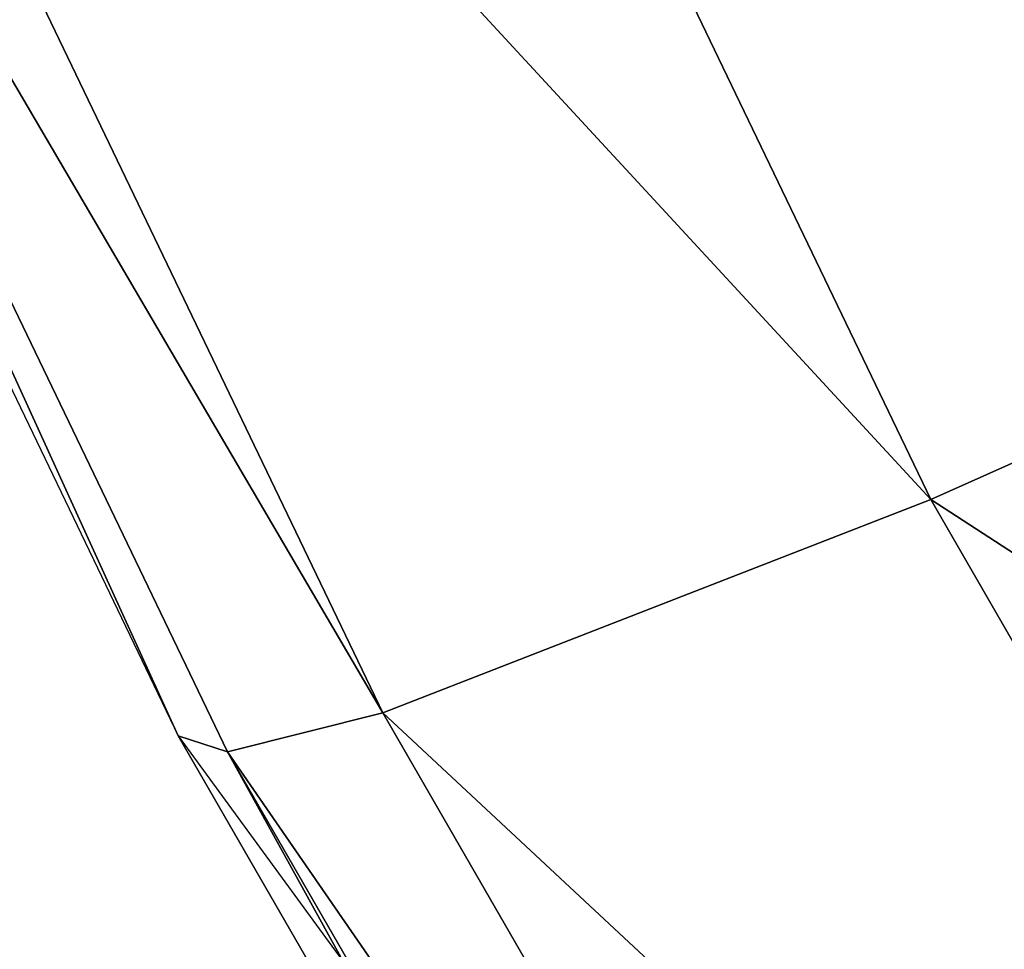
# Model space of a CAD drawing. Header units: millimetres. Extents: x 26 to 326, y -150 to 150.
# Tile 122 of 256: x 169.214 to 169.486, y -4.712 to -4.456. Entities that reach past the tile are written whole.
import ezdxf

# ---------------------------------------------------------------- set-up
doc = ezdxf.new("R2010")
doc.units = ezdxf.units.MM
doc.header["$LTSCALE"] = 25.4
doc.layers.get('0').update_dxf_attribs({"true_color": 0xff5454})

# ---------------------------------------------------------------- blocks, each defined once
blk = doc.blocks.new('Z_o_enie AMALFI_8381_8380 pm 1.STL')
at = {"color": 18, "true_color": 0x000000}
mesh = blk.add_polyface(dxfattribs=at)
corners = [(169.70268, -4.48247, 362.50183), (169.24763, -4.13509, 361.02875), (169.46564, -4.58822, 361.0228), (169.49348, -4.04765, 362.50754)]
mesh.append_faces([[corners[k] for k in face] for face in [(0, 1, 2), (1, 0, 3)]], dxfattribs={"vtx0": -1, "color": 18})
mesh = blk.add_polyface(dxfattribs=at)
corners = [(169.46564, -4.58822, 361.0228), (169.09064, -4.1823, 359.42923), (169.31429, -4.64715, 359.42313), (169.24763, -4.13509, 361.02875)]
mesh.append_faces([[corners[k] for k in face] for face in [(0, 1, 2), (1, 0, 3)]], dxfattribs={"vtx0": -1, "color": 18})
mesh = blk.add_polyface(dxfattribs=at)
corners = [(169.31429, -4.64715, 359.42313), (169.04613, -4.18969, 358.52072), (169.27139, -4.65789, 358.51456), (169.09064, -4.1823, 359.42923)]
mesh.append_faces([[corners[k] for k in face] for face in [(0, 1, 2), (1, 0, 3)]], dxfattribs={"vtx0": -1, "color": 18})
mesh = blk.add_polyface(dxfattribs=at)
corners = [(169.04613, -4.18969, 358.52072), (169.25775, -4.65347, 357.6283), (169.27139, -4.65789, 358.51456), (169.03218, -4.18409, 357.63446)]
mesh.append_faces([[corners[k] for k in face] for face in [(0, 1, 2), (1, 0, 3)]], dxfattribs={"vtx0": -1, "color": 18})
mesh = blk.add_polyface(dxfattribs=at)
corners = [(169.94231, -4.89772, 362.4964), (169.46564, -4.58822, 361.0228), (169.71535, -5.02096, 361.01712), (169.70268, -4.48247, 362.50183)]
mesh.append_faces([[corners[k] for k in face] for face in [(0, 1, 2), (1, 0, 3)]], dxfattribs={"vtx0": -1, "color": 18})
mesh = blk.add_polyface(dxfattribs=at)
corners = [(169.71535, -5.02096, 361.01712), (169.31429, -4.64715, 359.42313), (169.57045, -5.09109, 359.41733), (169.46564, -4.58822, 361.0228)]
mesh.append_faces([[corners[k] for k in face] for face in [(0, 1, 2), (1, 0, 3)]], dxfattribs={"vtx0": -1, "color": 18})
mesh = blk.add_polyface(dxfattribs=at)
corners = [(169.57045, -5.09109, 359.41733), (169.27139, -4.65789, 358.51456), (169.5294, -5.10501, 358.5087), (169.31429, -4.64715, 359.42313)]
mesh.append_faces([[corners[k] for k in face] for face in [(0, 1, 2), (1, 0, 3)]], dxfattribs={"vtx0": -1, "color": 18})
mesh = blk.add_polyface(dxfattribs=at)
corners = [(169.25775, -4.65347, 357.6283), (169.55096, -5.05464, 350.62244), (169.5163, -5.10164, 357.62244)]
mesh.append_faces([[corners[k] for k in face] for face in [(0, 1, 2)]], dxfattribs={"color": 18})
mesh = blk.add_polyface(dxfattribs=at)
corners = [(169.27139, -4.65789, 358.51456), (169.5163, -5.10164, 357.62244), (169.5294, -5.10501, 358.5087), (169.25775, -4.65347, 357.6283)]
mesh.append_faces([[corners[k] for k in face] for face in [(0, 1, 2), (1, 0, 3)]], dxfattribs={"vtx0": -1, "color": 18})

msp = doc.modelspace()

# ---------------------------------------------------------------- block references
at = {"color": 0}
msp.add_blockref('Z_o_enie AMALFI_8381_8380 pm 1.STL', (0, 0), dxfattribs=at)

doc.saveas('drawing.dxf')
